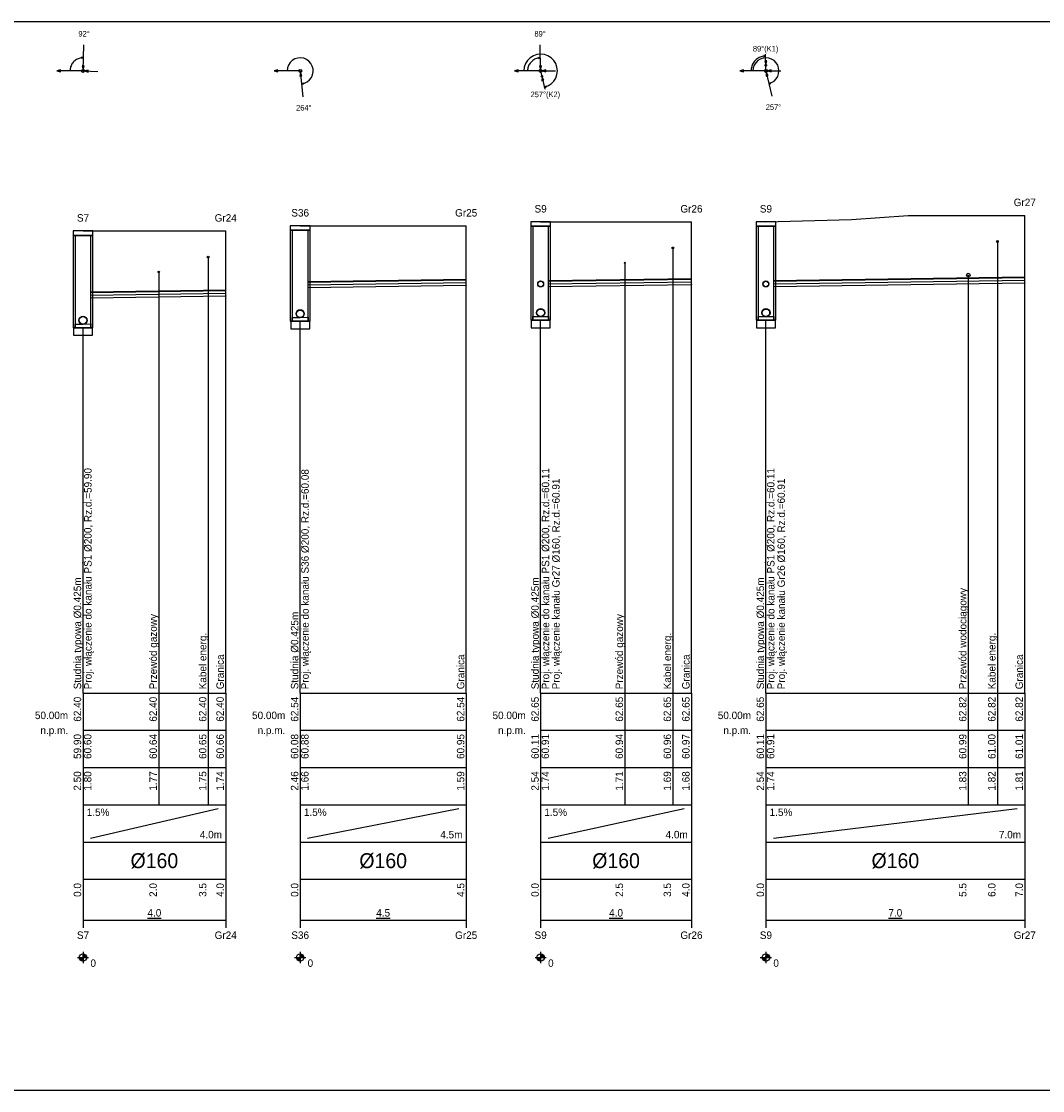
# Model space of a CAD drawing. Header units: metres. Extents: x 2733 to 3788, y -1659 to 878.
# Tile 5 of 23: x 3094 to 3368, y -1301 to -1014. Entities that reach past the tile are written whole.
import ezdxf
from ezdxf.enums import TextEntityAlignment as Align

# ---------------------------------------------------------------- set-up
doc = ezdxf.new("R2010")
doc.units = ezdxf.units.M
doc.header["$LTSCALE"] = 0.2
doc.layers.add('M_Ramki do druku', color=7, linetype='CONTINUOUS', lineweight=25)
doc.layers.add('M_Ramki rysunków', color=2, linetype='CONTINUOUS', lineweight=25)
for name, color, linetype in [('SJ_14_Krawędzie', 7, 'CONTINUOUS'), ('SJ_15_Linie_tab', 7, 'CONTINUOUS'), ('SJ_16_Liczby', 7, 'CONTINUOUS'), ('SJ_19_Opis_Pz', 7, 'CONTINUOUS'), ('SJ_21_Opis_wl', 7, 'CONTINUOUS'), ('SJ_23_Opis_uzbr', 7, 'CONTINUOUS'), ('SJ_25_Linie_opi', 7, 'CONTINUOUS'), ('SJ_27_Wymiary', 7, 'CONTINUOUS'), ('SJ_2_Teren_istn', 3, 'CONTINUOUS'), ('SJ_5_Węzły', 7, 'CONTINUOUS'), ('SJ_8_KS_GRAWITA', 7, 'CONTINUOUS'), ('SJ_9_Uzbr__podz', 7, 'CONTINUOUS')]:
    doc.layers.add(name, color=color, linetype=linetype)
doc.styles.add('MCAD_TS', font='GENISO.SHX', dxfattribs={"width": 0.8, "oblique": 15})
doc.styles.add('OPISOWY', font='GOTHIC.TTF')

# ---------------------------------------------------------------- blocks, each defined once
blk = doc.blocks.new('*U146')
at = {"layer": 'M_Ramki rysunków', "color": 0, "linetype": 'ByBlock', "lineweight": -2}
blk.add_lwpolyline([(15, 5), (15, 292), (945, 292), (945, 5)], close=True, dxfattribs=at)
at = {"layer": 'M_Ramki do druku', "style": 'MCAD_TS', "width": 0.8}
for tag, p in [('KOMENTARZ', (6.54, 30.57)), ('RYSUNEK', (10.28, 30.57)), ('DATA', (14.02, 30.57))]:
    blk.add_attdef(tag, p, '', height=2, rotation=90, dxfattribs=at)

msp = doc.modelspace()

# ---------------------------------------------------------------- linework, layer by layer
at = {"layer": 'SJ_14_Krawędzie'}
for p, q in [((3170.59, -1084.66), (3213.04, -1084.02)), ((3235.16, -1084.4), (3273.54, -1083.83)), ((3295.67, -1084.4), (3363.06, -1083.39)), ((3112.26, -1087.42), (3148.46, -1086.88))]:
    msp.add_line(p, q, dxfattribs=at)
at = {"layer": 'SJ_15_Linie_tab'}
for p, q in [((3110.14, -1194.23), (3148.46, -1194.23)), ((3110.14, -1194.23), (3110.14, -1224.23)), ((3110.14, -1194.23), (3110.14, -1255.23)), ((3130.47, -1194.23), (3130.47, -1204.23)), ((3143.77, -1194.23), (3143.77, -1204.23)), ((3148.46, -1194.23), (3148.46, -1224.23)), ((3148.46, -1194.23), (3148.46, -1255.23)), ((3168.46, -1194.23), (3213.04, -1194.23)), ((3168.46, -1194.23), (3168.46, -1224.23)), ((3168.46, -1194.23), (3168.46, -1255.23)), ((3213.04, -1194.23), (3213.04, -1224.23)), ((3213.04, -1194.23), (3213.04, -1255.23)), ((3233.04, -1194.23), (3273.54, -1194.23)), ((3233.04, -1194.23), (3233.04, -1224.23)), ((3233.04, -1194.23), (3233.04, -1255.23)), ((3255.66, -1194.23), (3255.66, -1204.23)), ((3268.56, -1194.23), (3268.56, -1204.23)), ((3273.54, -1194.23), (3273.54, -1224.23)), ((3273.54, -1194.23), (3273.54, -1255.23)), ((3293.54, -1194.23), (3363.06, -1194.23)), ((3293.54, -1194.23), (3293.54, -1224.23)), ((3293.54, -1194.23), (3293.54, -1255.23)), ((3347.89, -1194.23), (3347.89, -1204.23)), ((3355.7, -1194.23), (3355.7, -1204.23)), ((3363.06, -1194.23), (3363.06, -1224.23)), ((3363.06, -1194.23), (3363.06, -1255.23)), ((3110.14, -1204.23), (3148.46, -1204.23)), ((3130.47, -1204.23), (3130.47, -1214.23)), ((3143.77, -1204.23), (3143.77, -1214.23)), ((3168.46, -1204.23), (3213.04, -1204.23)), ((3233.04, -1204.23), (3273.54, -1204.23)), ((3255.66, -1204.23), (3255.66, -1214.23)), ((3268.56, -1204.23), (3268.56, -1214.23)), ((3293.54, -1204.23), (3363.06, -1204.23)), ((3347.89, -1204.23), (3347.89, -1214.23)), ((3355.7, -1204.23), (3355.7, -1214.23)), ((3110.14, -1214.23), (3148.46, -1214.23)), ((3130.47, -1214.23), (3130.47, -1224.23)), ((3143.77, -1214.23), (3143.77, -1224.23)), ((3168.46, -1214.23), (3213.04, -1214.23)), ((3233.04, -1214.23), (3273.54, -1214.23)), ((3255.66, -1214.23), (3255.66, -1224.23)), ((3268.56, -1214.23), (3268.56, -1224.23)), ((3293.54, -1214.23), (3363.06, -1214.23)), ((3347.89, -1214.23), (3347.89, -1224.23)), ((3355.7, -1214.23), (3355.7, -1224.23)), ((3110.14, -1224.23), (3148.46, -1224.23)), ((3110.14, -1224.23), (3110.14, -1234.23)), ((3112.14, -1233.23), (3146.46, -1225.23)), ((3148.46, -1224.23), (3148.46, -1234.23)), ((3168.46, -1224.23), (3213.04, -1224.23)), ((3168.46, -1224.23), (3168.46, -1234.23)), ((3170.46, -1233.23), (3211.04, -1225.23)), ((3213.04, -1224.23), (3213.04, -1234.23)), ((3233.04, -1224.23), (3273.54, -1224.23)), ((3233.04, -1224.23), (3233.04, -1234.23)), ((3235.04, -1233.23), (3271.54, -1225.23)), ((3273.54, -1224.23), (3273.54, -1234.23)), ((3293.54, -1224.23), (3363.06, -1224.23)), ((3293.54, -1224.23), (3293.54, -1234.23)), ((3295.54, -1233.23), (3361.06, -1225.23)), ((3363.06, -1224.23), (3363.06, -1234.23)), ((3110.14, -1234.23), (3148.46, -1234.23)), ((3148.46, -1234.23), (3148.46, -1244.23)), ((3168.46, -1234.23), (3213.04, -1234.23)), ((3213.04, -1234.23), (3213.04, -1244.23)), ((3233.04, -1234.23), (3273.54, -1234.23)), ((3273.54, -1234.23), (3273.54, -1244.23)), ((3293.54, -1234.23), (3363.06, -1234.23)), ((3363.06, -1234.23), (3363.06, -1244.23)), ((3110.14, -1244.23), (3148.46, -1244.23)), ((3110.14, -1244.23), (3110.14, -1257.23)), ((3148.46, -1244.23), (3148.46, -1257.23)), ((3168.46, -1244.23), (3213.04, -1244.23)), ((3168.46, -1244.23), (3168.46, -1257.23)), ((3213.04, -1244.23), (3213.04, -1257.23)), ((3233.04, -1244.23), (3273.54, -1244.23)), ((3233.04, -1244.23), (3233.04, -1257.23)), ((3273.54, -1244.23), (3273.54, -1257.23)), ((3293.54, -1244.23), (3363.06, -1244.23)), ((3293.54, -1244.23), (3293.54, -1257.23)), ((3363.06, -1244.23), (3363.06, -1257.23)), ((3110.14, -1255.23), (3148.46, -1255.23)), ((3168.46, -1255.23), (3213.04, -1255.23)), ((3233.04, -1255.23), (3273.54, -1255.23)), ((3293.54, -1255.23), (3363.06, -1255.23))]:
    msp.add_line(p, q, dxfattribs=at)
for points in [[(3363.06, -1194.23), (3363.06, -1066.03)], [(3148.46, -1194.23), (3148.46, -1070.2)], [(3213.04, -1194.23), (3213.04, -1068.83)], [(3273.54, -1194.23), (3273.54, -1067.76)], [(3110.14, -1194.23), (3110.14, -1096.2)], [(3168.46, -1194.23), (3168.46, -1094.43)], [(3233.04, -1194.23), (3233.04, -1094.17)], [(3293.54, -1194.23), (3293.54, -1094.17)]]:
    msp.add_lwpolyline(points, dxfattribs=at)
at = {"layer": 'SJ_16_Liczby'}
for p, q in [((3108.64, -1265.23), (3111.64, -1265.23)), ((3109.14, -1265.3), (3111.13, -1265.16)), ((3109.15, -1265.37), (3111.13, -1265.09)), ((3109.16, -1265.44), (3111.11, -1265.02)), ((3109.17, -1265.5), (3111.1, -1264.95)), ((3109.2, -1265.57), (3111.08, -1264.89)), ((3109.22, -1265.63), (3111.05, -1264.82)), ((3109.25, -1265.7), (3111.02, -1264.76)), ((3109.29, -1265.76), (3110.98, -1264.7)), ((3109.33, -1265.82), (3110.94, -1264.64)), ((3109.37, -1265.87), (3110.9, -1264.58)), ((3109.42, -1265.92), (3110.85, -1264.53)), ((3109.47, -1265.97), (3110.8, -1264.48)), ((3109.52, -1266.02), (3110.75, -1264.44)), ((3109.58, -1266.06), (3110.69, -1264.4)), ((3109.64, -1266.09), (3110.64, -1264.36)), ((3109.7, -1266.13), (3110.57, -1264.33)), ((3109.76, -1266.15), (3110.51, -1264.3)), ((3109.83, -1266.18), (3110.44, -1264.28)), ((3109.89, -1266.2), (3110.38, -1264.26)), ((3109.96, -1266.21), (3110.31, -1264.24)), ((3110.03, -1266.22), (3110.24, -1264.23)), ((3110.1, -1266.23), (3110.17, -1264.23)), ((3110.14, -1263.73), (3110.14, -1266.73)), ((3166.96, -1265.23), (3169.96, -1265.23)), ((3167.47, -1265.37), (3169.46, -1265.09)), ((3167.47, -1265.3), (3169.46, -1265.16)), ((3167.49, -1265.44), (3169.44, -1265.02)), ((3167.5, -1265.5), (3169.43, -1264.95)), ((3167.53, -1265.57), (3169.4, -1264.89)), ((3167.55, -1265.63), (3169.38, -1264.82)), ((3167.58, -1265.7), (3169.35, -1264.76)), ((3167.62, -1265.76), (3169.31, -1264.7)), ((3167.66, -1265.82), (3169.27, -1264.64)), ((3167.7, -1265.87), (3169.23, -1264.58)), ((3167.75, -1265.92), (3169.18, -1264.53)), ((3167.8, -1265.97), (3169.13, -1264.48)), ((3167.85, -1266.02), (3169.08, -1264.44)), ((3167.91, -1266.06), (3169.02, -1264.4)), ((3167.96, -1266.09), (3168.96, -1264.36)), ((3168.03, -1266.13), (3168.9, -1264.33)), ((3168.09, -1266.15), (3168.84, -1264.3)), ((3168.16, -1266.18), (3168.77, -1264.28)), ((3168.22, -1266.2), (3168.71, -1264.26)), ((3168.29, -1266.21), (3168.64, -1264.24)), ((3168.36, -1266.22), (3168.57, -1264.23)), ((3168.43, -1266.23), (3168.5, -1264.23)), ((3168.46, -1263.73), (3168.46, -1266.73)), ((3231.54, -1265.23), (3234.54, -1265.23)), ((3232.04, -1265.3), (3234.03, -1265.16)), ((3232.05, -1265.37), (3234.03, -1265.09)), ((3232.06, -1265.44), (3234.01, -1265.02)), ((3232.07, -1265.5), (3234, -1264.95)), ((3232.1, -1265.57), (3233.98, -1264.89)), ((3232.12, -1265.63), (3233.95, -1264.82)), ((3232.15, -1265.7), (3233.92, -1264.76)), ((3232.19, -1265.76), (3233.88, -1264.7)), ((3232.23, -1265.82), (3233.84, -1264.64)), ((3232.27, -1265.87), (3233.8, -1264.58)), ((3232.32, -1265.92), (3233.76, -1264.53)), ((3232.37, -1265.97), (3233.71, -1264.48)), ((3232.42, -1266.02), (3233.65, -1264.44)), ((3232.48, -1266.06), (3233.6, -1264.4)), ((3232.54, -1266.09), (3233.54, -1264.36)), ((3232.6, -1266.13), (3233.47, -1264.33)), ((3232.66, -1266.15), (3233.41, -1264.3)), ((3232.73, -1266.18), (3233.34, -1264.28)), ((3232.79, -1266.2), (3233.28, -1264.26)), ((3232.86, -1266.21), (3233.21, -1264.24)), ((3232.93, -1266.22), (3233.14, -1264.23)), ((3233, -1266.23), (3233.07, -1264.23)), ((3233.04, -1263.73), (3233.04, -1266.73)), ((3292.04, -1265.23), (3295.04, -1265.23)), ((3292.55, -1265.37), (3294.53, -1265.09)), ((3292.55, -1265.3), (3294.54, -1265.16)), ((3292.57, -1265.44), (3294.52, -1265.02)), ((3292.58, -1265.5), (3294.5, -1264.95)), ((3292.6, -1265.57), (3294.48, -1264.89)), ((3292.63, -1265.63), (3294.46, -1264.82)), ((3292.66, -1265.7), (3294.43, -1264.76)), ((3292.7, -1265.76), (3294.39, -1264.7)), ((3292.73, -1265.82), (3294.35, -1264.64)), ((3292.78, -1265.87), (3294.31, -1264.58)), ((3292.82, -1265.92), (3294.26, -1264.53)), ((3292.87, -1265.97), (3294.21, -1264.48)), ((3292.93, -1266.02), (3294.16, -1264.44)), ((3292.98, -1266.06), (3294.1, -1264.4)), ((3293.04, -1266.09), (3294.04, -1264.36)), ((3293.11, -1266.13), (3293.98, -1264.33)), ((3293.17, -1266.15), (3293.92, -1264.3)), ((3293.23, -1266.18), (3293.85, -1264.28)), ((3293.3, -1266.2), (3293.79, -1264.26)), ((3293.37, -1266.21), (3293.72, -1264.24)), ((3293.44, -1266.22), (3293.65, -1264.23)), ((3293.51, -1266.23), (3293.58, -1264.23)), ((3293.54, -1263.73), (3293.54, -1266.73))]:
    msp.add_line(p, q, dxfattribs=at)
for centre in [(3110.14, -1265.23), (3168.46, -1265.23), (3233.04, -1265.23), (3293.54, -1265.23)]:
    msp.add_circle(centre, 1, dxfattribs=at)
at = {"layer": 'SJ_21_Opis_wl'}
for centre, radius in [((3233.04, -1084.43), 0.8), ((3233.04, -1084.43), 0.727), ((3293.54, -1084.43), 0.8), ((3293.54, -1084.43), 0.727), ((3110.14, -1094.18), 1.1), ((3110.14, -1094.18), 1), ((3168.46, -1092.42), 1.1), ((3168.46, -1092.42), 1), ((3233.04, -1092.16), 1.1), ((3233.04, -1092.16), 1), ((3293.54, -1092.16), 1.1), ((3293.54, -1092.16), 1)]:
    msp.add_circle(centre, radius, dxfattribs=at)
at = {"layer": 'SJ_25_Linie_opi'}
for p, q in [((3355.7, -1073.03), (3355.7, -1194.23)), ((3268.56, -1074.76), (3268.56, -1194.23)), ((3143.77, -1077.2), (3143.77, -1194.23)), ((3255.66, -1078.76), (3255.66, -1194.23)), ((3130.47, -1081.2), (3130.47, -1194.23)), ((3347.89, -1082.03), (3347.89, -1194.23))]:
    msp.add_line(p, q, dxfattribs=at)
at = {"layer": 'SJ_27_Wymiary'}
for p, q in [((3110.14, -1027.23), (3110.35, -1020.23)), ((3233.04, -1027.23), (3232.92, -1020.23)), ((3293.54, -1027.23), (3293.47, -1022.73)), ((3110.14, -1027.23), (3103.14, -1027.23)), ((3110.14, -1027.23), (3114.13, -1027.41)), ((3168.46, -1027.23), (3161.46, -1027.23)), ((3168.46, -1027.23), (3169.2, -1034.19)), ((3233.04, -1027.23), (3226.04, -1027.23)), ((3233.04, -1027.23), (3237.04, -1027.26)), ((3233.04, -1027.23), (3234.14, -1032.1)), ((3293.54, -1027.23), (3286.54, -1027.23)), ((3293.54, -1027.23), (3297.54, -1027.26)), ((3293.54, -1027.23), (3295.09, -1034.05))]:
    msp.add_line(p, q, dxfattribs=at)
for points in [[(3110.24, -1023.73), (3109.96, -1023.73), (3109.68, -1023.76), (3109.41, -1023.8), (3109.14, -1023.87), (3108.87, -1023.96), (3108.61, -1024.08), (3108.37, -1024.21), (3108.13, -1024.36), (3107.91, -1024.53), (3107.7, -1024.71), (3107.51, -1024.92), (3107.33, -1025.14), (3107.17, -1025.37), (3107.03, -1025.61), (3106.91, -1025.86), (3106.81, -1026.13), (3106.74, -1026.39), (3106.68, -1026.67), (3106.65, -1026.95), (3106.64, -1027.23)], [(3168.83, -1030.71), (3169.62, -1030.53), (3170.34, -1030.18), (3170.97, -1029.67), (3171.46, -1029.04), (3171.79, -1028.31), (3171.95, -1027.52), (3171.93, -1026.71), (3171.72, -1025.94), (3171.34, -1025.23), (3170.81, -1024.63), (3170.15, -1024.16), (3169.41, -1023.86), (3168.61, -1023.73), (3167.81, -1023.79), (3167.04, -1024.03), (3166.35, -1024.44), (3165.77, -1025), (3165.33, -1025.67), (3165.06, -1026.43), (3164.96, -1027.23)], [(3234.03, -1031.62), (3234.98, -1031.28), (3235.84, -1030.75), (3236.55, -1030.04), (3237.09, -1029.18), (3237.42, -1028.23), (3237.54, -1027.23), (3237.42, -1026.23), (3237.09, -1025.28), (3236.56, -1024.42), (3235.84, -1023.71), (3234.99, -1023.17), (3234.04, -1022.84), (3233.04, -1022.73), (3232.04, -1022.84), (3231.08, -1023.17), (3230.23, -1023.71), (3229.52, -1024.42), (3228.98, -1025.27), (3228.65, -1026.23), (3228.54, -1027.23)], [(3232.98, -1023.73), (3232.71, -1023.74), (3232.44, -1023.78), (3232.17, -1023.84), (3231.91, -1023.91), (3231.66, -1024.01), (3231.41, -1024.13), (3231.18, -1024.26), (3230.95, -1024.42), (3230.74, -1024.59), (3230.54, -1024.77), (3230.36, -1024.97), (3230.19, -1025.19), (3230.04, -1025.42), (3229.91, -1025.65), (3229.8, -1025.9), (3229.7, -1026.16), (3229.63, -1026.42), (3229.58, -1026.69), (3229.55, -1026.96), (3229.54, -1027.23)], [(3293.48, -1023.23), (3293.17, -1023.25), (3292.86, -1023.29), (3292.56, -1023.35), (3292.26, -1023.44), (3291.97, -1023.55), (3291.69, -1023.68), (3291.42, -1023.84), (3291.16, -1024.01), (3290.92, -1024.21), (3290.69, -1024.42), (3290.48, -1024.65), (3290.29, -1024.9), (3290.12, -1025.16), (3289.97, -1025.43), (3289.84, -1025.71), (3289.74, -1026), (3289.65, -1026.3), (3289.59, -1026.61), (3289.56, -1026.92), (3289.54, -1027.23)], [(3294.32, -1030.64), (3295.06, -1030.38), (3295.72, -1029.97), (3296.28, -1029.41), (3296.7, -1028.75), (3296.96, -1028.01), (3297.04, -1027.23), (3296.96, -1026.45), (3296.7, -1025.71), (3296.28, -1025.05), (3295.73, -1024.49), (3295.06, -1024.07), (3294.32, -1023.82), (3293.54, -1023.73), (3292.77, -1023.81), (3292.03, -1024.07), (3291.36, -1024.49), (3290.81, -1025.04), (3290.39, -1025.71), (3290.13, -1026.45), (3290.04, -1027.23)]]:
    msp.add_lwpolyline(points, dxfattribs=at)
for points in [[(3110.24, -1023.73), (3109.76, -1023.58), (3109.76, -1023.84)], [(3232.98, -1023.73), (3232.49, -1023.61), (3232.5, -1023.87)], [(3293.48, -1023.23), (3292.99, -1023.11), (3293, -1023.37)], [(3293.52, -1025.53), (3293.76, -1024.56), (3293.24, -1024.57)], [(3103.14, -1027.23), (3104.1, -1027.49), (3104.1, -1026.97)], [(3110.15, -1026.83), (3110.44, -1025.87), (3109.92, -1025.85)], [(3110.54, -1027.25), (3111.49, -1027.55), (3111.51, -1027.03)], [(3161.46, -1027.23), (3162.43, -1027.49), (3162.43, -1026.97)], [(3226.04, -1027.23), (3227, -1027.49), (3227, -1026.97)], [(3233.03, -1026.83), (3233.27, -1025.86), (3232.75, -1025.87)], [(3233.44, -1027.23), (3234.4, -1027.5), (3234.4, -1026.98)], [(3286.54, -1027.23), (3287.51, -1027.49), (3287.51, -1026.97)], [(3293.94, -1027.23), (3294.91, -1027.5), (3294.91, -1026.98)], [(3168.51, -1027.63), (3168.35, -1028.61), (3168.87, -1028.56)], [(3233.41, -1028.89), (3233.37, -1029.88), (3233.88, -1029.77)], [(3293.63, -1027.62), (3293.59, -1028.62), (3294.1, -1028.5)], [(3168.83, -1030.71), (3169.33, -1030.79), (3169.3, -1030.53)], [(3234.03, -1031.62), (3234.53, -1031.63), (3234.48, -1031.38)], [(3294.32, -1030.64), (3294.82, -1030.66), (3294.76, -1030.41)]]:
    msp.add_lwpolyline(points, close=True, dxfattribs=at)
for centre, radius in [((3110.14, -1027.23), 0.4), ((3168.46, -1027.23), 0.4), ((3233.04, -1027.23), 0.4), ((3293.54, -1027.23), 0.4), ((3293.52, -1025.73), 0.2), ((3233.37, -1028.69), 0.2)]:
    msp.add_circle(centre, radius, dxfattribs=at)
at = {"layer": 'SJ_2_Teren_istn'}
for points in [[(3293.54, -1067.76), (3316.5, -1067.13), (3331.77, -1066.03), (3363.06, -1066.03)], [(3110.14, -1070.2), (3148.46, -1070.2)], [(3168.46, -1068.83), (3213.04, -1068.83)], [(3233.04, -1067.76), (3273.54, -1067.76)]]:
    msp.add_lwpolyline(points, dxfattribs=at)
at = {"layer": 'SJ_5_Węzły'}
for points in [[(3107.48, -1071.4), (3112.79, -1071.4), (3112.79, -1070.2), (3107.48, -1070.2)], [(3165.81, -1070.03), (3171.12, -1070.03), (3171.12, -1068.83), (3165.81, -1068.83)], [(3165.81, -1094.43), (3171.12, -1094.43), (3171.12, -1070.03), (3165.81, -1070.03)], [(3166.34, -1094.43), (3170.59, -1094.43), (3170.59, -1070.03), (3166.34, -1070.03)], [(3230.38, -1068.96), (3235.69, -1068.96), (3235.69, -1067.76), (3230.38, -1067.76)], [(3230.38, -1094.17), (3235.69, -1094.17), (3235.69, -1068.96), (3230.38, -1068.96)], [(3230.91, -1094.17), (3235.16, -1094.17), (3235.16, -1068.96), (3230.91, -1068.96)], [(3290.89, -1068.96), (3296.2, -1068.96), (3296.2, -1067.76), (3290.89, -1067.76)], [(3290.89, -1094.17), (3296.2, -1094.17), (3296.2, -1068.96), (3290.89, -1068.96)], [(3291.42, -1094.17), (3295.67, -1094.17), (3295.67, -1068.96), (3291.42, -1068.96)], [(3107.48, -1096.2), (3112.79, -1096.2), (3112.79, -1071.4), (3107.48, -1071.4)], [(3108.01, -1096.2), (3112.26, -1096.2), (3112.26, -1071.4), (3108.01, -1071.4)], [(3168.46, -1094.43), (3166.34, -1094.43), (3166.34, -1093.42), (3168.46, -1093.42), (3170.59, -1093.38), (3170.59, -1094.43)], [(3233.04, -1094.17), (3230.91, -1094.17), (3230.91, -1093.16), (3233.04, -1093.16), (3235.16, -1093.13), (3235.16, -1094.17)], [(3293.54, -1094.17), (3291.42, -1094.17), (3291.42, -1093.16), (3293.54, -1093.16), (3295.67, -1093.13), (3295.67, -1094.17)], [(3107.59, -1098.2), (3112.69, -1098.2), (3112.69, -1096.2), (3107.59, -1096.2)], [(3110.14, -1096.2), (3108.01, -1096.2), (3108.01, -1095.18), (3110.14, -1095.18), (3112.26, -1095.15), (3112.26, -1096.2)], [(3165.91, -1096.43), (3171.01, -1096.43), (3171.01, -1094.43), (3165.91, -1094.43)], [(3230.49, -1096.17), (3235.59, -1096.17), (3235.59, -1094.17), (3230.49, -1094.17)], [(3290.99, -1096.17), (3296.09, -1096.17), (3296.09, -1094.17), (3290.99, -1094.17)]]:
    msp.add_lwpolyline(points, close=True, dxfattribs=at)
at = {"layer": 'SJ_8_KS_GRAWITA'}
for points in [[(3170.59, -1083.93), (3213.04, -1083.29), (3213.04, -1083.22), (3170.59, -1083.86)], [(3170.59, -1085.38), (3213.04, -1084.75), (3213.04, -1084.82), (3170.59, -1085.46)], [(3235.16, -1083.67), (3273.54, -1083.1), (3273.54, -1083.03), (3235.16, -1083.6)], [(3235.16, -1085.13), (3273.54, -1084.55), (3273.54, -1084.63), (3235.16, -1085.2)], [(3295.67, -1083.67), (3363.06, -1082.66), (3363.06, -1082.59), (3295.67, -1083.6)], [(3295.67, -1085.13), (3363.06, -1084.12), (3363.06, -1084.19), (3295.67, -1085.2)], [(3112.26, -1086.7), (3148.46, -1086.15), (3148.46, -1086.08), (3112.26, -1086.62)], [(3112.26, -1088.15), (3148.46, -1087.61), (3148.46, -1087.68), (3112.26, -1088.22)]]:
    msp.add_lwpolyline(points, close=True, dxfattribs=at)
at = {"layer": 'SJ_9_Uzbr__podz'}
for centre, radius in [((3355.7, -1073.03), 0.25), ((3268.56, -1074.76), 0.25), ((3143.77, -1077.2), 0.25), ((3255.66, -1078.76), 0.168), ((3255.66, -1078.76), 0.16), ((3130.47, -1081.2), 0.168), ((3130.47, -1081.2), 0.16), ((3347.89, -1082.03), 0.472), ((3347.89, -1082.03), 0.45)]:
    msp.add_circle(centre, radius, dxfattribs=at)

# ---------------------------------------------------------------- block references
at = {"layer": 'M_Ramki do druku'}
msp.add_blockref('*U146', (2745.73, -1305.95), dxfattribs=at)

# ---------------------------------------------------------------- texts
at = {"layer": 'SJ_15_Linie_tab', "style": 'OPISOWY'}
for s, p in [('50.00m', (3106.14, -1201.23)), ('50.00m', (3164.46, -1201.23)), ('50.00m', (3229.04, -1201.23)), ('50.00m', (3289.54, -1201.23)), ('n.p.m.', (3106.14, -1205.23)), ('n.p.m.', (3164.46, -1205.23)), ('n.p.m.', (3229.04, -1205.23)), ('n.p.m.', (3289.54, -1205.23))]:
    msp.add_text(s, height=2, dxfattribs=at).set_placement(p, align=Align.RIGHT)
at = {"layer": 'SJ_16_Liczby', "style": 'OPISOWY'}
for s, height, p in [('92%%D', 1.5, (3110.42, -1018.03)), ('89%%D', 1.5, (3232.89, -1018.03)), ('89%%D(K1)', 1.5, (3293.46, -1022.03)), ('257%%D(K2)', 1.5, (3234.3, -1034.29)), ('264%%D', 1.5, (3169.43, -1037.88)), ('257%%D', 1.5, (3295.58, -1037.7)), ('Gr27', 2, (3363.06, -1063.53)), ('S36', 2, (3168.46, -1066.33)), ('Gr25', 2, (3213.04, -1066.33)), ('S9', 2, (3233.04, -1065.26)), ('Gr26', 2, (3273.54, -1065.26)), ('S9', 2, (3293.54, -1065.26)), ('S7', 2, (3110.14, -1067.7)), ('Gr24', 2, (3148.46, -1067.7)), ('%%u4.0', 2, (3129.3, -1254.23)), ('%%u4.5', 2, (3190.75, -1254.23)), ('%%u4.0', 2, (3253.29, -1254.23)), ('%%u7.0', 2, (3328.3, -1254.23)), ('S7', 2, (3110.14, -1260.23)), ('Gr24', 2, (3148.46, -1260.23)), ('S36', 2, (3168.46, -1260.23)), ('Gr25', 2, (3213.04, -1260.23)), ('S9', 2, (3233.04, -1260.23)), ('Gr26', 2, (3273.54, -1260.23)), ('S9', 2, (3293.54, -1260.23)), ('Gr27', 2, (3363.06, -1260.23))]:
    msp.add_text(s, height=height, dxfattribs=at).set_placement(p, align=Align.CENTER)
for s, p in [('62.40', (3109.64, -1195.23)), ('62.40', (3129.97, -1195.23)), ('62.40', (3143.27, -1195.23)), ('62.40', (3147.96, -1195.23)), ('62.54', (3167.96, -1195.23)), ('62.54', (3212.54, -1195.23)), ('62.65', (3232.54, -1195.23)), ('62.65', (3255.16, -1195.23)), ('62.65', (3268.06, -1195.23)), ('62.65', (3273.04, -1195.23)), ('62.65', (3293.04, -1195.23)), ('62.82', (3347.39, -1195.23)), ('62.82', (3355.2, -1195.23)), ('62.82', (3362.56, -1195.23)), ('59.90', (3109.64, -1205.23)), ('60.60', (3112.39, -1205.23)), ('60.64', (3129.97, -1205.23)), ('60.65', (3143.27, -1205.23)), ('60.66', (3147.96, -1205.23)), ('60.08', (3167.96, -1205.23)), ('60.88', (3170.71, -1205.23)), ('60.95', (3212.54, -1205.23)), ('60.94', (3255.16, -1205.23)), ('60.96', (3268.06, -1205.23)), ('60.97', (3273.04, -1205.23)), ('60.99', (3347.39, -1205.23)), ('61.00', (3355.2, -1205.23)), ('60.11', (3232.54, -1205.23)), ('60.91', (3235.29, -1205.23)), ('60.11', (3293.04, -1205.23)), ('60.91', (3295.79, -1205.23)), ('61.01', (3362.56, -1205.23)), ('2.50', (3109.64, -1215.23)), ('1.80', (3112.39, -1215.23)), ('1.77', (3129.97, -1215.23)), ('1.75', (3143.27, -1215.23)), ('1.74', (3147.96, -1215.23)), ('2.46', (3167.96, -1215.23)), ('1.66', (3170.71, -1215.23)), ('1.59', (3212.54, -1215.23)), ('2.54', (3232.54, -1215.23)), ('1.74', (3235.29, -1215.23)), ('1.71', (3255.16, -1215.23)), ('1.69', (3268.06, -1215.23)), ('1.68', (3273.04, -1215.23)), ('2.54', (3293.04, -1215.23)), ('1.74', (3295.79, -1215.23)), ('1.83', (3347.39, -1215.23)), ('1.82', (3355.2, -1215.23)), ('1.81', (3362.56, -1215.23)), ('0.0', (3109.64, -1245.23)), ('2.0', (3129.97, -1245.23)), ('3.5', (3143.27, -1245.23)), ('4.0', (3147.96, -1245.23)), ('0.0', (3167.96, -1245.23)), ('4.5', (3212.54, -1245.23)), ('0.0', (3232.54, -1245.23)), ('2.5', (3255.16, -1245.23)), ('3.5', (3268.06, -1245.23)), ('4.0', (3273.04, -1245.23)), ('0.0', (3293.04, -1245.23)), ('5.5', (3347.39, -1245.23)), ('6.0', (3355.2, -1245.23)), ('7.0', (3362.56, -1245.23))]:
    msp.add_text(s, height=2, rotation=90, dxfattribs=at).set_placement(p, align=Align.RIGHT)
for s, p in [('1.5%', (3111.14, -1227.23)), ('1.5%', (3169.46, -1227.23)), ('1.5%', (3234.04, -1227.23)), ('1.5%', (3294.54, -1227.23)), ('0', (3112.14, -1267.73)), ('0', (3170.46, -1267.73)), ('0', (3235.04, -1267.73)), ('0', (3295.54, -1267.73))]:
    msp.add_text(s, height=2, dxfattribs=at).set_placement(p)
for s, p in [('4.0m', (3147.46, -1233.23)), ('4.5m', (3212.04, -1233.23)), ('4.0m', (3272.54, -1233.23)), ('7.0m', (3362.06, -1233.23))]:
    msp.add_text(s, height=2, dxfattribs=at).set_placement(p, align=Align.RIGHT)
at = {"layer": 'SJ_16_Liczby', "style": 'OPISOWY', "width": 0.9082}
for p, p2 in [((3122.9, -1241.23), (3135.7, -1241.23)), ((3184.35, -1241.23), (3197.15, -1241.23)), ((3246.89, -1241.23), (3259.69, -1241.23)), ((3321.9, -1241.23), (3334.7, -1241.23))]:
    msp.add_text('%%C160', height=4, dxfattribs=at).set_placement(p, p2, align=Align.FIT)
at = {"layer": 'SJ_19_Opis_Pz', "style": 'OPISOWY'}
for s, p in [('Studnia typowa %%C0.425m', (3109.64, -1193.23)), ('Studnia typowa %%C0.425m', (3232.54, -1193.23)), ('Studnia typowa %%C0.425m', (3293.04, -1193.23)), ('Studnia %%C0.425m', (3167.96, -1193.23)), ('Granica', (3147.96, -1193.23)), ('Granica', (3212.54, -1193.23)), ('Granica', (3273.04, -1193.23)), ('Granica', (3362.56, -1193.23))]:
    msp.add_text(s, height=2, rotation=90, dxfattribs=at).set_placement(p)
at = {"layer": 'SJ_21_Opis_wl', "style": 'OPISOWY'}
for s, p in [('Proj. włączenie do kanału PŚ1 %%C200, Rz.d.=59.90', (3112.44, -1193.23)), ('Proj. włączenie do kanału S36 %%C200, Rz.d.=60.08', (3170.76, -1193.23)), ('Proj. włączenie do kanału PŚ1 %%C200, Rz.d.=60.11', (3235.34, -1193.23)), ('Proj. włączenie do kanału PŚ1 %%C200, Rz.d.=60.11', (3295.84, -1193.23)), ('Proj. włączenie kanału Gr27 %%C160, Rz.d.=60.91', (3238.14, -1193.23)), ('Proj. włączenie kanału Gr26 %%C160, Rz.d.=60.91', (3298.64, -1193.23))]:
    msp.add_text(s, height=2, rotation=90, dxfattribs=at).set_placement(p)
at = {"layer": 'SJ_23_Opis_uzbr', "style": 'OPISOWY'}
for s, p in [('Przewód wodociągowy', (3347.39, -1193.23)), ('Przewód gazowy', (3129.97, -1193.23)), ('Przewód gazowy', (3255.16, -1193.23)), ('Kabel energ.', (3143.27, -1193.23)), ('Kabel energ.', (3268.06, -1193.23)), ('Kabel energ.', (3355.2, -1193.23))]:
    msp.add_text(s, height=2, rotation=90, dxfattribs=at).set_placement(p)

doc.saveas('drawing.dxf')
